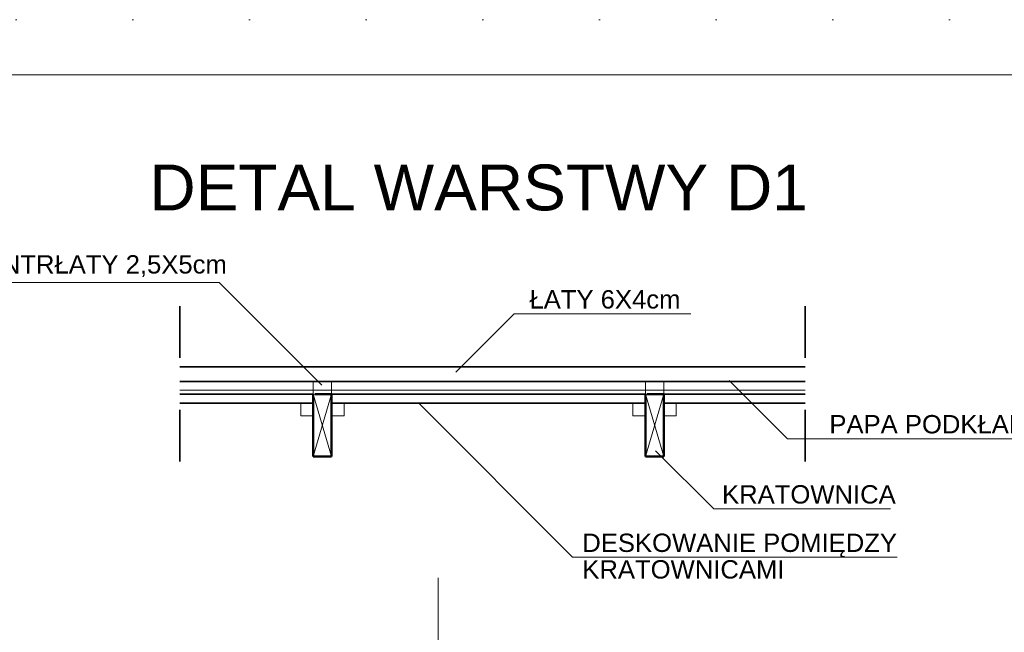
# Model space of a CAD drawing. Header units: centimetres. Extents: x -43488 to -10641, y 2063 to 22960.
# Tile 62 of 72: x -36623 to -36087, y 9018 to 9352. Entities that reach past the tile are written whole.
import ezdxf

# ---------------------------------------------------------------- set-up
doc = ezdxf.new("R2010")
doc.units = ezdxf.units.CM
doc.header["$MEASUREMENT"] = 0
for name, pattern in [('Dashed', [56.444445, 28.222222, -28.222222]), ('Kreski i kropki', [67.027776, 35.277777, -17.638888, 0, -14.111111]), ('Kropkowana', [63.499999, 0, -63.499999])]:
    doc.linetypes.add(name, pattern=pattern)
for name, color, linetype, lineweight, true_color in [('!!!_PRZEKROJE_Nr_pióra__6', 7, 'Continuous', 18, 0x3fa3ff), ('!osie_Nr_pióra__6', 7, 'Continuous', 18, 0x3fa3ff), ('!rzut przekrojów_Nr_pióra__3', 7, 'Continuous', 35, 0xff6500), ('!rzut przekrojów_Nr_pióra__5', 7, 'Continuous', 20, 0xfc3c2c), ('!rzut przekrojów_Nr_pióra__6', 7, 'Continuous', 18, 0x3fa3ff), ('!rzut przekrojów_Nr_pióra__9', 7, 'Continuous', 0, 0xff04cc), ('linie pomocnicze_Nr_pióra__14', 7, 'Continuous', 18, 0xcc0000), ('Otoczenie i krajobraz_Nr_pióra__20', 7, 'Continuous', 18, 0xffd4d4)]:
    doc.layers.add(name, color=color, linetype=linetype, lineweight=lineweight, true_color=true_color)
doc.layers.add('!!!LINIE_Nr_pióra__10', color=1, linetype='Continuous', lineweight=0)
doc.layers.add('!rzut przekrojów_Nr_pióra__1', color=8, linetype='Continuous', lineweight=50)
doc.styles.add('STYL_AUTOMATYCZNY_1', font='txt')
doc.linetypes.add('!izolacja', pattern='A,0,[2,Janisz._Ochraniew_DACH i KLIMA_V21.Shx,S=0.396825,R=0,X=0,Y=0],-50,0', length=50)

msp = doc.modelspace()

# ---------------------------------------------------------------- linework, layer by layer
at = {"layer": '!osie_Nr_pióra__6', "color": 161, "linetype": 'Kreski i kropki', "lineweight": 18, "true_color": 0x3fa3ff}
msp.add_line((-36395.21, 9047.3), (-36395.21, 8191.44), dxfattribs=at)
at = {"layer": '!rzut przekrojów_Nr_pióra__1', "color": 8, "linetype": 'Continuous', "lineweight": 50}
for p, q in [((-36463.36, 9113.46), (-36463.36, 9147.46)), ((-36462.36, 9147.46), (-36453.36, 9147.46)), ((-36453.36, 9113.46), (-36453.36, 9147.46)), ((-36282.36, 9113.46), (-36282.36, 9147.46)), ((-36281.36, 9147.46), (-36272.36, 9147.46)), ((-36272.36, 9113.46), (-36272.36, 9147.46)), ((-36453.36, 9113.46), (-36463.36, 9113.46)), ((-36272.36, 9113.46), (-36282.36, 9113.46))]:
    msp.add_line(p, q, dxfattribs=at)
at = {"layer": '!rzut przekrojów_Nr_pióra__3', "color": 30, "linetype": 'Dashed', "lineweight": 35, "true_color": 0xff6500}
for p, q in [((-36536.12, 9195.38), (-36536.12, 9104.93)), ((-36195.24, 9195.38), (-36195.24, 9104.93))]:
    msp.add_line(p, q, dxfattribs=at)
at = {"layer": '!rzut przekrojów_Nr_pióra__3', "color": 30, "linetype": 'Continuous', "lineweight": 35, "true_color": 0xff6500}
for p, q in [((-36536.12, 9162.25), (-36195.24, 9162.25)), ((-36536.12, 9154.25), (-36195.24, 9154.25)), ((-36536.12, 9147.46), (-36463.36, 9147.46)), ((-36453.36, 9147.46), (-36282.36, 9147.46)), ((-36272.36, 9147.46), (-36195.24, 9147.46)), ((-36536.12, 9142.46), (-36463.36, 9142.46)), ((-36453.36, 9142.46), (-36282.36, 9142.46)), ((-36272.36, 9142.46), (-36195.24, 9142.46))]:
    msp.add_line(p, q, dxfattribs=at)
at = {"layer": '!rzut przekrojów_Nr_pióra__5', "color": 20, "linetype": 'Continuous', "lineweight": 20, "true_color": 0xfc3c2c}
for points in [[(-36463.36, 9154.25), (-36463.36, 9147.46), (-36453.36, 9147.46), (-36453.36, 9154.25)], [(-36282.36, 9154.25), (-36282.36, 9147.46), (-36272.36, 9147.46), (-36272.36, 9154.25)], [(-36470.15, 9142.46), (-36470.15, 9135.67), (-36463.36, 9135.67), (-36463.36, 9142.46)], [(-36453.36, 9142.46), (-36453.36, 9135.67), (-36446.56, 9135.67), (-36446.56, 9142.46)], [(-36289.15, 9142.46), (-36289.15, 9135.67), (-36282.36, 9135.67), (-36282.36, 9142.46)], [(-36272.36, 9142.46), (-36272.36, 9135.67), (-36265.56, 9135.67), (-36265.56, 9142.46)]]:
    msp.add_lwpolyline(points, close=True, dxfattribs=at)
at = {"layer": '!rzut przekrojów_Nr_pióra__6', "color": 161, "linetype": 'Continuous', "lineweight": 18, "true_color": 0x3fa3ff}
for p, q in [((-36514.65, 9208.37), (-36657.19, 9208.37)), ((-36458.7, 9152.42), (-36514.65, 9208.37)), ((-36385.6, 9159.44), (-36353.84, 9191.19)), ((-36353.84, 9191.19), (-36257.6, 9191.19)), ((-36236.69, 9154.83), (-36204.93, 9123.08)), ((-36463.36, 9147.46), (-36453.36, 9113.46)), ((-36463.36, 9113.46), (-36453.36, 9147.46)), ((-36282.36, 9147.46), (-36272.36, 9113.46)), ((-36282.36, 9113.46), (-36272.36, 9147.46)), ((-36405.91, 9142.46), (-36322.01, 9058.56)), ((-36204.93, 9123.08), (-36046.65, 9123.08)), ((-36276.76, 9116.57), (-36245, 9084.82)), ((-36245, 9084.82), (-36148.77, 9084.82)), ((-36322.01, 9058.56), (-36145.15, 9058.56))]:
    msp.add_line(p, q, dxfattribs=at)
at = {"layer": '!rzut przekrojów_Nr_pióra__9', "color": 220, "linetype": '!izolacja', "lineweight": 0, "true_color": 0xff04cc}
msp.add_line((-36536.12, 9149.54), (-36195.24, 9149.54), dxfattribs=at)
at = {"layer": 'linie pomocnicze_Nr_pióra__14', "color": 12, "linetype": 'Continuous', "lineweight": 18, "true_color": 0xcc0000}
msp.add_line((-38221.17, 9321.68), (-34794.21, 9321.68), dxfattribs=at)
at = {"layer": 'Otoczenie i krajobraz_Nr_pióra__20', "color": 254, "linetype": 'Kropkowana', "lineweight": 18, "true_color": 0xffd4d4}
msp.add_line((-38406.17, 9351.68), (-34769.21, 9351.68), dxfattribs=at)

# ---------------------------------------------------------------- texts
at = {"layer": '!!!_PRZEKROJE_Nr_pióra__6', "color": 161, "linetype": 'Continuous', "lineweight": 18, "true_color": 0x3fa3ff, "char_height": 10, "attachment_point": 4, "style": 'STYL_AUTOMATYCZNY_1'}
for s, insert in [('\\A1;{\\pql;\\fArial|b0|i0|c238|p38; \\fArial|b0|i0|c238|p38;KONTR\\fArial|b0|i0|c238|p38;ŁATY \\fArial|b0|i0|c238|p38;2,5\\fArial|b0|i0|c238|p38;X\\fArial|b0|i0|c238|p38;5\\fArial|b0|i0|c238|p38;cm}', (-36657.19, 9217.3)), ('\\A1;{\\pql;\\fArial|b0|i0|c238|p38; ŁATY 6X4cm}', (-36349.4, 9199.08)), ('\\A1;{\\pql;\\fArial|b0|i0|c238|p38;PAPA PODKŁADOWA}', (-36182.06, 9130.97)), ('\\A1;{\\pql;\\fArial|b0|i0|c238|p38;KRATOWNICA}', (-36240.56, 9092.71))]:
    msp.add_mtext(s, dxfattribs=dict(at, insert=insert))
at = {"layer": '!!!_PRZEKROJE_Nr_pióra__6', "color": 161, "linetype": 'Continuous', "lineweight": 18, "true_color": 0x3fa3ff, "insert": (-36316.72, 9059.05), "char_height": 10, "attachment_point": 4, "line_spacing_factor": 0.869969, "style": 'STYL_AUTOMATYCZNY_1'}
msp.add_mtext('\\A1;{\\pql;\\fArial|b0|i0|c238|p38;DESKOWANIE \\fArial|b0|i0|c238|p38;POMIĘDZY\\P\\pql;\\fArial|b0|i0|c238|p38;KRATOWNICAMI}', dxfattribs=at)
at = {"layer": '!!!LINIE_Nr_pióra__10', "color": 1, "linetype": 'Continuous', "lineweight": 0, "insert": (-36193.77, 9260), "char_height": 25, "attachment_point": 6, "style": 'STYL_AUTOMATYCZNY_1'}
msp.add_mtext('\\A1;{\\pqr;\\fArial|b0|i0|c238|p38;DETAL WARSTWY D1}', dxfattribs=at)

doc.saveas('drawing.dxf')
